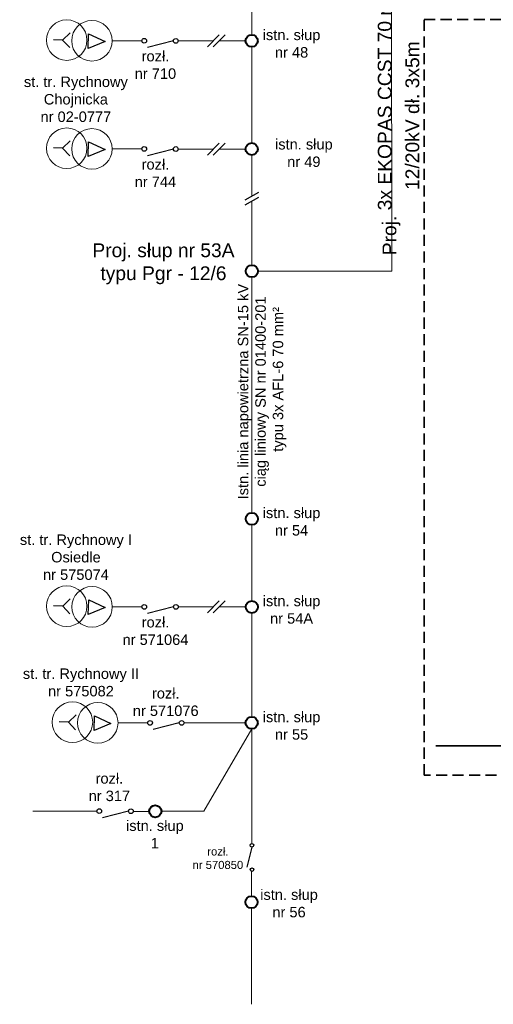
# Model space of a CAD drawing. Header units: millimetres. Extents: x -2674 to -2150, y -551 to 8.
# Tile 5 of 9: x -2552 to -2466, y -263 to -85. Entities that reach past the tile are written whole.
import ezdxf
from ezdxf import colors
from ezdxf.entities.mleader import LeaderData, LeaderLine
from ezdxf.math import Vec2, Vec3

# ---------------------------------------------------------------- set-up
doc = ezdxf.new("R2010")
doc.units = ezdxf.units.MM
doc.linetypes.add('DASHED', pattern=[0.75, 0.5, -0.25])
doc.linetypes.add('HIDDEN', pattern=[0.375, 0.25, -0.125])
doc.layers.add('02 urządzenia nn', color=7, linetype='Continuous', lineweight=35, true_color=0x007299)
for name, color, linetype, lineweight in [('8 Istn. linia napow', 7, 'Continuous', 30), ('branża elektryczna_trasa kablowa', 1, 'HIDDEN', 35), ('kontury', 7, 'Continuous', 13)]:
    doc.layers.add(name, color=color, linetype=linetype, lineweight=lineweight)
for name, color, linetype in [('Opisy', 10, 'Continuous'), ('P-Istn. przewód SN', 7, 'Continuous'), ('SCHEMAT', 7, 'Continuous')]:
    doc.layers.add(name, color=color, linetype=linetype)
doc.styles.get("Standard").update_dxf_attribs({"font": 'arial.ttf'})

msp = doc.modelspace()

# ---------------------------------------------------------------- linework, layer by layer
at = {"layer": '02 urządzenia nn'}
msp.add_line((-2322.75, -216.35), (-2476.03, -216.35), dxfattribs=at)
at = {"layer": '02 urządzenia nn', "linetype": 'DASHED', "ltscale": 4}
msp.add_lwpolyline([(-2478.13, -84.61), (-2305.97, -84.61), (-2305.97, -221.69), (-2478.13, -221.69)], close=True, dxfattribs=at)
at = {"layer": '8 Istn. linia napow', "color": 1, "lineweight": 20, "ltscale": 0.1}
for points in [[(-2484.04, -76.66), (-2484.02, -130.26)], [(-2484.02, -130.26), (-2508.34, -130.26)]]:
    msp.add_lwpolyline(points, dxfattribs=at)
at = {"layer": '8 Istn. linia napow', "lineweight": 20, "ltscale": 0.1}
for points in [[(-2509.44, -78.68), (-2509.44, -87.39)], [(-2515.33, -87.4), (-2517.49, -89.57)], [(-2514.27, -87.4), (-2516.44, -89.57)], [(-2529.38, -88.47), (-2534.77, -88.47)], [(-2516.41, -88.49), (-2522.79, -88.49)], [(-2510.54, -88.49), (-2515.36, -88.49)], [(-2509.44, -89.58), (-2509.44, -107.01)], [(-2515.33, -107.02), (-2517.49, -109.19)], [(-2514.27, -107.02), (-2516.44, -109.19)], [(-2529.38, -108.09), (-2534.77, -108.09)], [(-2516.41, -108.1), (-2522.79, -108.1)], [(-2510.54, -108.1), (-2515.36, -108.1)], [(-2509.44, -109.2), (-2509.44, -116.71)], [(-2509.44, -117.57), (-2509.43, -129.16)], [(-2509.43, -131.35), (-2509.43, -174.09)], [(-2509.43, -176.28), (-2509.43, -190.07)], [(-2515.32, -190.08), (-2517.49, -192.25)], [(-2514.27, -190.08), (-2516.43, -192.25)], [(-2529.38, -191.15), (-2534.76, -191.15)], [(-2516.4, -191.17), (-2522.78, -191.16)], [(-2510.53, -191.17), (-2515.35, -191.17)], [(-2509.43, -192.26), (-2509.44, -211.1)], [(-2528.33, -212.19), (-2533.71, -212.19)], [(-2515.36, -212.2), (-2521.74, -212.2)], [(-2510.54, -212.2), (-2515.36, -212.2)], [(-2509.44, -213.3), (-2518.11, -228.23)], [(-2509.44, -213.3), (-2509.43, -231.83)], [(-2537.55, -228.2), (-2549.17, -228.2)], [(-2528.05, -228.25), (-2530.95, -228.25)], [(-2518.11, -228.23), (-2525.86, -228.23)], [(-2509.43, -231.83), (-2509.43, -234.07)], [(-2509.47, -239.15), (-2509.47, -243.62)], [(-2509.47, -245.82), (-2509.47, -263.24)]]:
    msp.add_lwpolyline(points, dxfattribs=at)
at = {"layer": 'branża elektryczna_trasa kablowa', "color": 0, "linetype": 'ByBlock', "lineweight": 40}
for centre in [(-2509.44, -88.49), (-2509.44, -108.1), (-2509.43, -175.18), (-2509.43, -191.17), (-2509.44, -212.2), (-2526.95, -228.23), (-2509.47, -244.72)]:
    msp.add_circle(centre, 1.1, dxfattribs=at)
at = {"layer": 'branża elektryczna_trasa kablowa', "color": 1, "linetype": 'ByBlock', "lineweight": 40}
msp.add_circle((-2509.43, -130.26), 1.1, dxfattribs=at)
at = {"layer": 'Opisy', "color": 0, "lineweight": -3, "ltscale": 0.5}
for p, q in [((-2543.77, -88.33), (-2542.39, -87.03)), ((-2539.12, -89.86), (-2539.05, -87.18)), ((-2539.05, -87.18), (-2536.07, -88.6)), ((-2543.77, -88.33), (-2545.45, -88.29)), ((-2543.77, -88.33), (-2542.46, -89.71)), ((-2536.07, -88.6), (-2539.12, -89.86)), ((-2543.77, -107.95), (-2542.39, -106.64)), ((-2539.12, -109.48), (-2539.05, -106.79)), ((-2539.05, -106.79), (-2536.07, -108.22)), ((-2543.77, -107.95), (-2545.45, -107.91)), ((-2543.77, -107.95), (-2542.46, -109.33)), ((-2536.07, -108.22), (-2539.12, -109.48)), ((-2543.76, -191.01), (-2545.44, -190.97)), ((-2543.76, -191.01), (-2542.39, -189.71)), ((-2543.76, -191.01), (-2542.46, -192.39)), ((-2539.11, -192.54), (-2539.04, -189.86)), ((-2539.04, -189.86), (-2536.06, -191.28)), ((-2536.06, -191.28), (-2539.11, -192.54)), ((-2542.72, -212.05), (-2541.34, -210.74)), ((-2542.72, -212.05), (-2544.39, -212.01)), ((-2542.72, -212.05), (-2541.41, -213.43)), ((-2538.07, -213.58), (-2538, -210.89)), ((-2535.01, -212.31), (-2538.07, -213.58)), ((-2538, -210.89), (-2535.01, -212.31))]:
    msp.add_line(p, q, dxfattribs=at)
at = {"layer": 'Opisy', "color": 0, "lineweight": 9}
for centre in [(-2543.04, -88.35), (-2538.45, -88.47), (-2543.04, -107.97), (-2538.45, -108.09), (-2543.03, -191.03), (-2538.44, -191.15), (-2541.99, -212.07), (-2537.39, -212.19)]:
    msp.add_circle(centre, 3.68, dxfattribs=at)
at = {"layer": 'P-Istn. przewód SN'}
for p, q in [((-2523.64, -88.49), (-2528.38, -89.69)), ((-2523.64, -108.1), (-2528.38, -109.31)), ((-2523.64, -191.16), (-2528.37, -192.37)), ((-2522.59, -212.2), (-2527.32, -213.4)), ((-2531.81, -228.21), (-2536.54, -229.41)), ((-2509.4, -234.73), (-2510.32, -238.37))]:
    msp.add_line(p, q, dxfattribs=at)
for centre, radius in [((-2528.96, -88.47), 0.427), ((-2523.22, -88.49), 0.427), ((-2528.96, -108.09), 0.427), ((-2523.22, -108.1), 0.427), ((-2528.95, -191.15), 0.427), ((-2523.21, -191.16), 0.427), ((-2527.9, -212.19), 0.427), ((-2522.16, -212.2), 0.427), ((-2537.12, -228.2), 0.427), ((-2531.38, -228.21), 0.427), ((-2509.4, -234.4), 0.329), ((-2509.39, -238.82), 0.329)]:
    msp.add_circle(centre, radius, dxfattribs=at)
at = {"layer": 'SCHEMAT'}
for p, q in [((-2508.22, -116), (-2510.66, -117.41)), ((-2508.22, -116.87), (-2510.66, -118.28))]:
    msp.add_line(p, q, dxfattribs=at)

# ---------------------------------------------------------------- texts
at = {"layer": 'kontury', "color": 1, "attachment_point": 1}
for s, insert, char_height, width, rotation in [('\\pxqc;Proj. {\\A1;3x EKOPAS CCST 70 mm{\\H0.7x;\\S2^ ;}} \\P12/20kV dł. 3x5m', (-2487.38, -128.24), 2.5, 52.3814, 90.0247), ('\\A1;\\pxqc;{\\C256;Istn. linia napowietrzna SN-15 kV\\Pciąg liniowy SN nr 01400-201\\P      typu 3x AFL-6 70 mm²}', (-2511.96, -172.83), 1.9, 41.4502, 90)]:
    msp.add_mtext(s, dxfattribs=dict(at, insert=insert, char_height=char_height, width=width, rotation=rotation))
at = {"layer": 'kontury', "color": 1}
for s, insert, char_height, width, attachment_point in [('\\A1;\\pxqc;{\\C256;istn. słup \\Pnr 48}', (-2513.41, -86.45), 1.9, 22.4123, 1), ('\\A1;\\pxqc;{\\C256;\\Prozł. \\Pnr 710}', (-2540.56, -87.14), 1.9, 27.2706, 1), ('\\A1;\\pxqc;{\\C256;st. tr. Rychnowy \\PChojnicka\\Pnr 02-0777}', (-2555.28, -94.96), 1.9, 27.8198, 1), ('\\A1;\\pxqc;{\\C256;istn. słup\\Pnr 49}', (-2511.18, -106.29), 1.9, 22.4123, 1), ('\\A1;\\pxqc;{\\C256;\\Prozł. \\Pnr 744}', (-2540.56, -106.76), 1.9, 27.2706, 1), ('\\pxqc;Proj. słup nr 53A \\Ptypu Pgr - 12/6   ', (-2548.35, -125.22), 2.5, 45.7647, 1), ('\\A1;\\pxqc;{\\C256;istn. słup \\Pnr 54}', (-2513.41, -173.15), 1.9, 22.4123, 1), ('\\A1;\\pxqc;{\\C256;st. tr. Rychnowy I \\POsiedle\\Pnr 575074}', (-2555.27, -178.02), 1.9, 27.8198, 1), ('\\A1;\\pxqc;{\\C256;istn. słup \\Pnr 54A}', (-2513.41, -189.13), 1.9, 22.4123, 1), ('\\A1;\\pxqc;{\\C256;\\Prozł. \\Pnr 571064}', (-2540.55, -189.82), 1.9, 27.2706, 1), ('\\A1;\\pxqc;{\\C256;st. tr. Rychnowy II \\Pnr 575082}', (-2554.36, -202.32), 1.9, 27.8198, 1), ('\\A1;\\pxqc;{\\C256;\\Prozł. \\Pnr 571076}', (-2538.69, -202.71), 1.9, 27.2706, 1), ('\\A1;\\pxqc;{\\C256;istn. słup \\Pnr 55}', (-2513.41, -210.17), 1.9, 22.4123, 1), ('\\A1;\\pxqc;{\\C256;\\Prozł. \\Pnr 317}', (-2521.65, -218.15), 1.9, 27.2706, 3), ('\\A1;\\pxqc;{\\C256;istn. słup \\P1}', (-2515.82, -229.89), 1.9, 22.4123, 3), ('\\A1;\\pxqc;{\\C256;\\Prozł. \\Pnr 570850}', (-2526.08, -232.35), 1.463, 20.9984, 1), ('\\A1;\\pxqc;{\\C256;istn. słup \\Pnr 56}', (-2513.87, -242.4), 1.9, 22.4123, 1)]:
    msp.add_mtext(s, dxfattribs=dict(at, insert=insert, char_height=char_height, width=width, attachment_point=attachment_point))

# ---------------------------------------------------------------- leaders
at = {"layer": 'Opisy', "color": 1, "lineweight": -3, "ltscale": 0.1}
ml = msp.add_multileader_mtext('Standard', dxfattribs=at)
ml.set_content('{\\A1;\\C1;Proj. \\C256;RUN III 24/4-W-S-H A2 \\Pnr 571082}')
ml.set_leader_properties()
ml.build(insert=Vec2(0, 0))
ml.multileader.update_dxf_attribs({"dogleg_length": 7.6, "arrow_head_size": 1.9})
ctx = ml.context
ctx.base_point, ctx.char_height, ctx.arrow_head_size, ctx.landing_gap_size, ctx.plane_origin = Vec3(-2467.94, -70.61), 2.5, 1.9, 1.9, Vec3(-2422.23, -69.47)
notes = []
notes.append((ctx, [(1, (1, 1, 0), (-2468.76, -70.61), (1, 0), 0.826, [(0, [(-2484.04, -75.9)], 0, [])])]))
ctx.mtext.insert, ctx.mtext.flow_direction = Vec3(-2466.04, -69.31), 5
for ctx, leaders in notes:
    for number, flags, end, landing, length, lines in leaders:
        leader = LeaderData()
        leader.index, (leader.has_last_leader_line, leader.has_dogleg_vector, leader.attachment_direction) = number, flags
        leader.last_leader_point, leader.dogleg_vector, leader.dogleg_length = Vec3(end), Vec3(landing), length
        for number, points, colour, breaks in lines:
            line = LeaderLine()
            line.index, line.vertices, line.color, line.breaks = number, Vec3.list(points), colors.encode_raw_color(colour), breaks
            leader.lines.append(line)
        ctx.leaders.append(leader)

doc.saveas('drawing.dxf')
